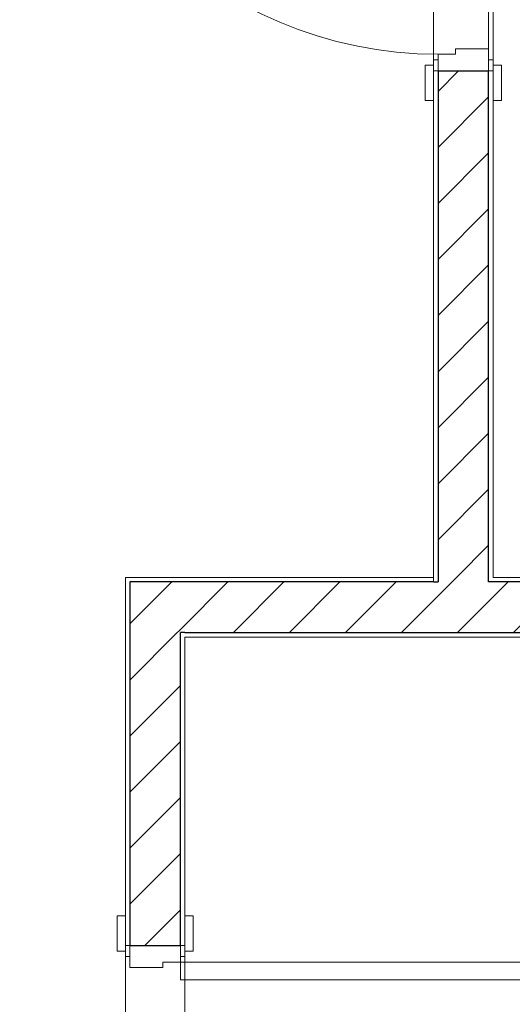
# Model space of a CAD drawing. Header units: millimetres. Extents: x -52968 to 399385, y -141133 to 110561.
# Tile 103 of 146: x 81095 to 82214, y -113746 to -111511. Entities that reach past the tile are written whole.
import ezdxf

# ---------------------------------------------------------------- set-up
doc = ezdxf.new("R2010")
doc.units = ezdxf.units.MM
doc.layers.add('_xref', color=250, linetype='Continuous')
for name, color, linetype, lineweight in [('SIM-Wegliniec-21.07.2025-Parter$0$Nowe_A-Posadzki_Nr_pióra__89', 250, 'Continuous', 0), ('SIM-Wegliniec-21.07.2025-Parter$0$Nowe_A-Strefy-Parter_Nr_pióra__94', 250, 'Continuous', 0), ('SIM-Wegliniec-21.07.2025-Parter$0$Nowe_A-Ściany-Działowe', 250, 'Continuous', 0), ('SIM-Wegliniec-21.07.2025-Parter$0$Nowe_A-Ściany-Działowe_Nr_pióra__27', 250, 'Continuous', 0), ('SIM-Wegliniec-21.07.2025-Parter$0$Nowe_A-Ściany-Działowe_Nr_pióra__47', 250, 'Continuous', 0), ('SIM-Wegliniec-21.07.2025-Parter$0$Nowe_Drzwi Archicad_Nr_pióra__23', 250, 'Continuous', 0), ('SIM-Wegliniec-21.07.2025-Parter$0$Nowe_Drzwi Archicad_Nr_pióra__27', 250, 'Continuous', 0), ('SIM-Wegliniec-21.07.2025-Parter$0$Nowe_Drzwi Archicad_Nr_pióra__3', 250, 'Continuous', 0), ('SIM-Wegliniec-21.07.2025-Parter$0$Nowe_Drzwi Archicad_Nr_pióra__47', 250, 'Continuous', 0), ('SIM-Wegliniec-21.07.2025-Parter$0$Nowe_Znaczniki drzwi Archicada_Nr_pióra__7', 250, 'Continuous', 0)]:
    doc.layers.add(name, color=color, linetype=linetype, lineweight=lineweight)
doc.styles.add('SIM-Wegliniec-21.07.2025-Parter$0$STYL_AUTOMATYCZNY_1', font='arial.ttf')
pattern_1 = [(0, (0, 0), (0, 86.60254), [0, -50]), (0, (25, 43.3), (0, 86.60254), [0, -50])]
pattern_2 = [(45, (0, 0), (-63.63961, 63.63961), [])]

# ---------------------------------------------------------------- blocks, each defined once
blk = doc.blocks.new('SIM-Wegliniec-21.07.2025-Parter')
at = {"layer": 'SIM-Wegliniec-21.07.2025-Parter$0$Nowe_A-Ściany-Działowe', "linetype": 'Continuous', "lineweight": 0, "true_color": 0x000000}
h = blk.add_hatch(dxfattribs=at)
h.set_pattern_fill('Tynk', color=18, style=0, pattern_type=2)
h.set_pattern_definition(pattern_1)
h.paths.add_polyline_path([(82035.1, -112777.6), (82045.1, -112777.6), (82045.1, -111627.6), (82035.1, -111627.6)])
at = {"layer": 'SIM-Wegliniec-21.07.2025-Parter$0$Nowe_A-Ściany-Działowe', "linetype": 'Continuous', "lineweight": 0}
h = blk.add_hatch(dxfattribs=at)
h.set_pattern_fill('Bloczki_ceramiczne', color=256, style=0, pattern_type=2)
h.set_pattern_definition(pattern_2)
h.paths.add_polyline_path([(82045.1, -112777.6), (82160.1, -112777.6), (82160.1, -111627.6), (82045.1, -111627.6)])
at = {"layer": 'SIM-Wegliniec-21.07.2025-Parter$0$Nowe_A-Ściany-Działowe', "linetype": 'Continuous', "lineweight": 0, "true_color": 0x000000}
h = blk.add_hatch(dxfattribs=at)
h.set_pattern_fill('Tynk', color=18, style=0, pattern_type=2)
h.set_pattern_definition(pattern_1)
h.paths.add_polyline_path([(82160.1, -112777.6), (82170.1, -112777.6), (82170.1, -111627.6), (82160.1, -111627.6)])
h = blk.add_hatch(dxfattribs=at)
h.set_pattern_fill('Tynk', color=18, style=0, pattern_type=2)
h.set_pattern_definition(pattern_1)
h.paths.add_polyline_path([(81335.1, -112777.6), (81345.1, -112787.6), (81345.1, -112777.6)])
h = blk.add_hatch(dxfattribs=at)
h.set_pattern_fill('Tynk', color=18, style=0, pattern_type=2)
h.set_pattern_definition(pattern_1)
h.paths.add_polyline_path([(81335.1, -112787.6), (81345.1, -112787.6), (81335.1, -112777.6)])
h = blk.add_hatch(dxfattribs=at)
h.set_pattern_fill('Tynk', color=18, style=0, pattern_type=2)
h.set_pattern_definition(pattern_1)
h.paths.add_polyline_path([(81335.1, -112787.6), (81335.1, -113612.6), (81345.1, -113612.6), (81345.1, -112787.6)])
h = blk.add_hatch(dxfattribs=at)
h.set_pattern_fill('Tynk', color=18, style=0, pattern_type=2)
h.set_pattern_definition(pattern_1)
h.paths.add_polyline_path([(81345.1, -112777.6), (81345.1, -112787.6), (82035.1, -112787.6), (82035.1, -112777.6)])
at = {"layer": 'SIM-Wegliniec-21.07.2025-Parter$0$Nowe_A-Ściany-Działowe', "linetype": 'Continuous', "lineweight": 0}
h = blk.add_hatch(dxfattribs=at)
h.set_pattern_fill('Bloczki_ceramiczne', color=256, style=0, pattern_type=2)
h.set_pattern_definition(pattern_2)
h.paths.add_polyline_path([(81345.1, -112787.6), (81460.1, -112902.6), (81460.1, -112787.6)])
h = blk.add_hatch(dxfattribs=at)
h.set_pattern_fill('Bloczki_ceramiczne', color=256, style=0, pattern_type=2)
h.set_pattern_definition(pattern_2)
h.paths.add_polyline_path([(81345.1, -112902.6), (81460.1, -112902.6), (81345.1, -112787.6)])
h = blk.add_hatch(dxfattribs=at)
h.set_pattern_fill('Bloczki_ceramiczne', color=256, style=0, pattern_type=2)
h.set_pattern_definition(pattern_2)
h.paths.add_polyline_path([(81460.1, -112787.6), (81460.1, -112902.6), (82045.1, -112902.6), (82045.1, -112787.6)])
at = {"layer": 'SIM-Wegliniec-21.07.2025-Parter$0$Nowe_A-Ściany-Działowe', "linetype": 'Continuous', "lineweight": 0, "true_color": 0x000000}
h = blk.add_hatch(dxfattribs=at)
h.set_pattern_fill('Tynk', color=18, style=0, pattern_type=2)
h.set_pattern_definition(pattern_1)
h.paths.add_polyline_path([(82045.1, -112777.6), (82035.1, -112777.6), (82035.1, -112787.6), (82045.1, -112787.6)])
at = {"layer": 'SIM-Wegliniec-21.07.2025-Parter$0$Nowe_A-Ściany-Działowe', "linetype": 'Continuous', "lineweight": 0}
h = blk.add_hatch(dxfattribs=at)
h.set_pattern_fill('Bloczki_ceramiczne', color=256, style=0, pattern_type=2)
h.set_pattern_definition(pattern_2)
h.paths.add_polyline_path([(82160.1, -112777.6), (82045.1, -112777.6), (82045.1, -112787.6), (82160.1, -112787.6)])
h = blk.add_hatch(dxfattribs=at)
h.set_pattern_fill('Bloczki_ceramiczne', color=256, style=0, pattern_type=2)
h.set_pattern_definition(pattern_2)
h.paths.add_polyline_path([(82160.1, -112787.6), (82045.1, -112787.6), (82045.1, -112902.6), (82160.1, -112902.6)])
at = {"layer": 'SIM-Wegliniec-21.07.2025-Parter$0$Nowe_A-Ściany-Działowe', "linetype": 'Continuous', "lineweight": 0, "true_color": 0x000000}
h = blk.add_hatch(dxfattribs=at)
h.set_pattern_fill('Tynk', color=18, style=0, pattern_type=2)
h.set_pattern_definition(pattern_1)
h.paths.add_polyline_path([(82170.1, -112777.6), (82160.1, -112777.6), (82160.1, -112787.6), (82170.1, -112787.6)])
at = {"layer": 'SIM-Wegliniec-21.07.2025-Parter$0$Nowe_A-Ściany-Działowe', "linetype": 'Continuous', "lineweight": 0}
h = blk.add_hatch(dxfattribs=at)
h.set_pattern_fill('Bloczki_ceramiczne', color=256, style=0, pattern_type=2)
h.set_pattern_definition(pattern_2)
h.paths.add_polyline_path([(82160.1, -112902.6), (83870.1, -112902.6), (83870.1, -112787.6), (82160.1, -112787.6)])
at = {"layer": 'SIM-Wegliniec-21.07.2025-Parter$0$Nowe_A-Ściany-Działowe', "linetype": 'Continuous', "lineweight": 0, "true_color": 0x000000}
h = blk.add_hatch(dxfattribs=at)
h.set_pattern_fill('Tynk', color=18, style=0, pattern_type=2)
h.set_pattern_definition(pattern_1)
h.paths.add_polyline_path([(82170.1, -112787.6), (83870.1, -112787.6), (83870.1, -112777.6), (82170.1, -112777.6)])
at = {"layer": 'SIM-Wegliniec-21.07.2025-Parter$0$Nowe_A-Ściany-Działowe', "linetype": 'Continuous', "lineweight": 0}
h = blk.add_hatch(dxfattribs=at)
h.set_pattern_fill('Bloczki_ceramiczne', color=256, style=0, pattern_type=2)
h.set_pattern_definition(pattern_2)
h.paths.add_polyline_path([(81460.1, -112902.6), (81345.1, -112902.6), (81345.1, -113612.6), (81460.1, -113612.6)])
at = {"layer": 'SIM-Wegliniec-21.07.2025-Parter$0$Nowe_A-Ściany-Działowe', "linetype": 'Continuous', "lineweight": 0, "true_color": 0x000000}
h = blk.add_hatch(dxfattribs=at)
h.set_pattern_fill('Tynk', color=18, style=0, pattern_type=2)
h.set_pattern_definition(pattern_1)
h.paths.add_polyline_path([(81460.1, -112902.6), (81470.1, -112912.6), (81470.1, -112902.6)])
h = blk.add_hatch(dxfattribs=at)
h.set_pattern_fill('Tynk', color=18, style=0, pattern_type=2)
h.set_pattern_definition(pattern_1)
h.paths.add_polyline_path([(81460.1, -112912.6), (81470.1, -112912.6), (81460.1, -112902.6)])
h = blk.add_hatch(dxfattribs=at)
h.set_pattern_fill('Tynk', color=18, style=0, pattern_type=2)
h.set_pattern_definition(pattern_1)
h.paths.add_polyline_path([(81470.1, -112912.6), (81460.1, -112912.6), (81460.1, -113612.6), (81470.1, -113612.6)])
h = blk.add_hatch(dxfattribs=at)
h.set_pattern_fill('Tynk', color=18, style=0, pattern_type=2)
h.set_pattern_definition(pattern_1)
h.paths.add_polyline_path([(81470.1, -112912.6), (83870.1, -112912.6), (83870.1, -112902.6), (81470.1, -112902.6)])
at = {"layer": 'SIM-Wegliniec-21.07.2025-Parter$0$Nowe_A-Posadzki_Nr_pióra__89', "linetype": 'Continuous', "lineweight": 13, "flags": 128}
for points in [[(82160.1, -109667.6), (83880.1, -109667.6), (83880.1, -112787.6), (82160.1, -112787.6)], [(82170.1, -112777.6), (83870.1, -112777.6), (83870.1, -109677.6), (82170.1, -109677.6)]]:
    blk.add_lwpolyline(points, close=True, dxfattribs=at)
at = {"layer": 'SIM-Wegliniec-21.07.2025-Parter$0$Nowe_A-Strefy-Parter_Nr_pióra__94', "linetype": 'Continuous', "lineweight": 13, "flags": 128}
for points in [[(78140.1, -116907.6), (81335.1, -116907.6), (81335.1, -112777.6), (82035.1, -112777.6), (82035.1, -111477.6), (80575.1, -111477.6), (80200.1, -111477.6), (80200.1, -109677.6), (78945.4, -109677.6), (78945.4, -110102.6), (78140.1, -110102.6), (78140.2, -112957.6), (78740.2, -112957.6), (78740.2, -113092.6), (78140.1, -113092.6)], [(82170.1, -109677.6), (82170.1, -112777.6), (83870.1, -112777.6), (83870.1, -110477.6), (83495.1, -110477.6), (83495.1, -109677.6)], [(81470.1, -112912.6), (81470.1, -116907.6), (83870.1, -116907.6), (83870.1, -112912.6)]]:
    blk.add_lwpolyline(points, close=True, dxfattribs=at)
at = {"layer": 'SIM-Wegliniec-21.07.2025-Parter$0$Nowe_A-Ściany-Działowe_Nr_pióra__27', "linetype": 'Continuous', "lineweight": 25}
for p, q in [((82045.1, -111627.6), (82045.1, -112777.6)), ((82045.1, -111627.6), (82160.1, -111627.6)), ((82160.1, -112777.6), (82160.1, -111627.6)), ((81460.1, -112787.6), (81345.1, -112787.6)), ((81345.1, -112787.6), (81345.1, -112902.6)), ((81460.1, -112787.6), (81345.1, -112787.6)), ((82035.1, -112787.6), (81460.1, -112787.6)), ((82035.1, -112787.6), (82045.1, -112787.6)), ((82035.1, -112787.6), (82045.1, -112787.6)), ((82045.1, -112777.6), (82045.1, -112787.6)), ((82160.1, -112787.6), (82160.1, -112777.6)), ((82160.1, -112787.6), (82160.1, -112777.6)), ((83870.1, -112787.6), (82160.1, -112787.6)), ((81345.1, -112902.6), (81345.1, -113612.6)), ((81470.1, -112902.6), (81460.1, -112902.6)), ((81460.1, -113612.6), (81460.1, -112902.6)), ((81470.1, -112902.6), (81460.1, -112902.6)), ((81470.1, -112902.6), (82045.1, -112902.6)), ((82045.1, -112902.6), (82160.1, -112902.6)), ((82160.1, -112902.6), (83870.1, -112902.6)), ((81345.1, -113612.6), (81460.1, -113612.6))]:
    blk.add_line(p, q, dxfattribs=at)
at = {"layer": 'SIM-Wegliniec-21.07.2025-Parter$0$Nowe_A-Ściany-Działowe_Nr_pióra__47', "linetype": 'Continuous', "lineweight": 15}
for p, q in [((82035.1, -111627.6), (82035.1, -111694.6)), ((82035.1, -111627.6), (82045.1, -111627.6)), ((82035.1, -111627.6), (82045.1, -111627.6)), ((82160.1, -111627.6), (82170.1, -111627.6)), ((82170.1, -111627.6), (82170.1, -111694.6)), ((82035.1, -112777.6), (82035.1, -112787.6)), ((82035.1, -112777.6), (82035.1, -112787.6)), ((81335.1, -113612.6), (81335.1, -113545.6)), ((81470.1, -113612.6), (81470.1, -113545.6)), ((81335.1, -113612.6), (81345.1, -113612.6)), ((81335.1, -113612.6), (81345.1, -113612.6)), ((81460.1, -113612.6), (81470.1, -113612.6))]:
    blk.add_line(p, q, dxfattribs=at)
at = {"layer": 'SIM-Wegliniec-21.07.2025-Parter$0$Nowe_A-Ściany-Działowe_Nr_pióra__47', "linetype": 'Continuous', "lineweight": 15, "flags": 128}
for points in [[(82035.1, -111627.6), (82035.1, -112777.6)], [(82170.1, -112777.6), (82170.1, -111627.6)], [(81335.1, -112777.6), (81345.1, -112777.6)], [(81335.1, -112777.6), (81335.1, -113612.6)], [(82035.1, -112777.6), (81345.1, -112777.6)], [(83870.1, -112777.6), (82170.1, -112777.6)], [(81470.1, -113612.6), (81470.1, -112912.6)], [(81470.1, -112912.6), (83870.1, -112912.6)]]:
    blk.add_lwpolyline(points, dxfattribs=at)
at = {"layer": 'SIM-Wegliniec-21.07.2025-Parter$0$Nowe_Drzwi Archicad_Nr_pióra__23', "linetype": 'Continuous', "lineweight": 15}
for p, q in [((82160.1, -111577.6), (82085.1, -111577.6)), ((82085.1, -111577.6), (82085.1, -111589.6)), ((82160.1, -111627.6), (82160.1, -111577.6)), ((82085.1, -111589.6), (82045.1, -111589.6)), ((82045.1, -111589.6), (82045.1, -111627.6)), ((82045.1, -111627.6), (82160.1, -111627.6)), ((81345.1, -113612.6), (81460.1, -113612.6)), ((81345.1, -113662.6), (81345.1, -113612.6)), ((81460.1, -113612.6), (81460.1, -113650.6)), ((81460.1, -113650.6), (81420.1, -113650.6)), ((81420.1, -113650.6), (81420.1, -113662.6)), ((81420.1, -113662.6), (81345.1, -113662.6))]:
    blk.add_line(p, q, dxfattribs=at)
at = {"layer": 'SIM-Wegliniec-21.07.2025-Parter$0$Nowe_Drzwi Archicad_Nr_pióra__27', "linetype": 'Continuous', "lineweight": 25}
for p, q in [((82045.1, -111627.6), (82160.1, -111627.6)), ((82045.1, -111627.6), (82160.1, -111627.6)), ((81345.1, -113612.6), (81460.1, -113612.6)), ((81345.1, -113612.6), (81460.1, -113612.6))]:
    blk.add_line(p, q, dxfattribs=at)
at = {"layer": 'SIM-Wegliniec-21.07.2025-Parter$0$Nowe_Drzwi Archicad_Nr_pióra__3', "linetype": 'Continuous', "lineweight": 13}
for p, q in [((82035.1, -111602.6), (82045.1, -111602.6)), ((82035.1, -111627.6), (82035.1, -111602.6)), ((82045.1, -111602.6), (82045.1, -111627.6)), ((82160.1, -111602.6), (82170.1, -111602.6)), ((82160.1, -111627.6), (82160.1, -111602.6)), ((82170.1, -111602.6), (82170.1, -111627.6)), ((82016.1, -111694.6), (82016.1, -111614.6)), ((82016.1, -111614.6), (82035.1, -111614.6)), ((82035.1, -111614.6), (82035.1, -111694.6)), ((82045.1, -111627.6), (82035.1, -111627.6)), ((82170.1, -111627.6), (82160.1, -111627.6)), ((82170.1, -111694.6), (82170.1, -111614.6)), ((82170.1, -111614.6), (82189.1, -111614.6)), ((82189.1, -111614.6), (82189.1, -111694.6)), ((82035.1, -111694.6), (82016.1, -111694.6)), ((82189.1, -111694.6), (82170.1, -111694.6)), ((81316.1, -113625.6), (81316.1, -113545.6)), ((81316.1, -113545.6), (81335.1, -113545.6)), ((81335.1, -113545.6), (81335.1, -113625.6)), ((81470.1, -113625.6), (81470.1, -113545.6)), ((81470.1, -113545.6), (81489.1, -113545.6)), ((81489.1, -113545.6), (81489.1, -113625.6)), ((81335.1, -113612.6), (81345.1, -113612.6)), ((81335.1, -113637.6), (81335.1, -113612.6)), ((81345.1, -113612.6), (81345.1, -113637.6)), ((81460.1, -113612.6), (81470.1, -113612.6)), ((81460.1, -113637.6), (81460.1, -113612.6)), ((81470.1, -113612.6), (81470.1, -113637.6)), ((81335.1, -113625.6), (81316.1, -113625.6)), ((81345.1, -113637.6), (81335.1, -113637.6)), ((81470.1, -113637.6), (81460.1, -113637.6)), ((81489.1, -113625.6), (81470.1, -113625.6)), ((82384.1, -113650.6), (81460.1, -113650.6)), ((81460.1, -113650.6), (81460.1, -113690.6)), ((81460.1, -113690.6), (82384.1, -113690.6))]:
    blk.add_line(p, q, dxfattribs=at)
for centre, start, end in [((82045.1, -110665.6), 180, 270), ((81460.1, -113650.6), 270, 0)]:
    blk.add_arc(centre, 924, start, end, dxfattribs=at)
at = {"layer": 'SIM-Wegliniec-21.07.2025-Parter$0$Nowe_Drzwi Archicad_Nr_pióra__47', "linetype": 'Continuous', "lineweight": 15}
for p, q in [((82035.1, -111627.6), (82045.1, -111627.6)), ((82035.1, -111627.6), (82045.1, -111627.6)), ((82035.1, -111627.6), (82045.1, -111627.6)), ((82035.1, -111627.6), (82035.1, -111694.6)), ((82035.1, -111627.6), (82035.1, -111694.6)), ((82160.1, -111627.6), (82170.1, -111627.6)), ((82160.1, -111627.6), (82170.1, -111627.6)), ((82170.1, -111627.6), (82170.1, -111694.6)), ((82170.1, -111627.6), (82170.1, -111694.6)), ((81335.1, -113612.6), (81335.1, -113545.6)), ((81335.1, -113612.6), (81335.1, -113545.6)), ((81470.1, -113612.6), (81470.1, -113545.6)), ((81470.1, -113612.6), (81470.1, -113545.6)), ((81335.1, -113612.6), (81345.1, -113612.6)), ((81335.1, -113612.6), (81345.1, -113612.6)), ((81335.1, -113612.6), (81345.1, -113612.6)), ((81460.1, -113612.6), (81470.1, -113612.6)), ((81460.1, -113612.6), (81470.1, -113612.6))]:
    blk.add_line(p, q, dxfattribs=at)
at = {"layer": 'SIM-Wegliniec-21.07.2025-Parter$0$Nowe_Znaczniki drzwi Archicada_Nr_pióra__7', "lineweight": 13, "insert": (80935.1, -114052.2), "char_height": 125, "attachment_point": 7, "style": 'SIM-Wegliniec-21.07.2025-Parter$0$STYL_AUTOMATYCZNY_1'}
blk.add_mtext('\\A1;{\\pql;\\pt0;\\fArial|b0|i0|c238|p0;\\W1.000000;90\\fArial|b0|i0|c238|p0;\\W1.000000;\\A1{\\H.66x;\\S^  ;}\\fArial|b0|i0|c238|p0;\\W1.000000;\\fArial|b0|i0|c238|p0;\\W1.000000;}', dxfattribs=at)

msp = doc.modelspace()

# ---------------------------------------------------------------- block references
at = {"layer": '_xref'}
msp.add_blockref('SIM-Wegliniec-21.07.2025-Parter', (0, 0), dxfattribs=at)

doc.saveas('drawing.dxf')
